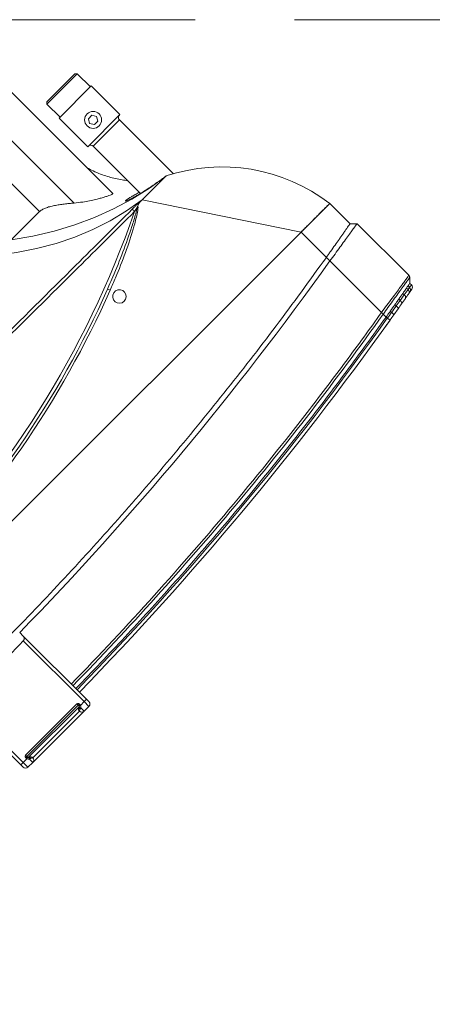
# Model space of a CAD drawing. Header units: millimetres. Extents: x -96593 to 66336, y -23969 to 7139.
# Tile 108 of 256: x -90356 to -90335, y -683 to -633. Entities that reach past the tile are written whole.
import ezdxf

# ---------------------------------------------------------------- set-up
doc = ezdxf.new("R2010")
doc.units = ezdxf.units.MM
doc.linetypes.add('DASHED', pattern=[0.75, 0.5, -0.25])
doc.layers.add('mm_punktwstawienia', color=1, linetype='Continuous', lineweight=50)
doc.layers.add('PG_PODCIĄGI', color=1, linetype='DASHED', lineweight=18)

# ---------------------------------------------------------------- blocks, each defined once
blk = doc.blocks.new('W_Gorny')
at = {"color": 7, "linetype": 'Continuous', "lineweight": 13}
for p, q in [((120.254, 222.224), (120.254, 212.138)), ((122.281, 213.337), (122.281, 222.224)), ((124.08, 222.224), (124.08, 214.424)), ((116.831, 218.724), (116.731, 218.624)), ((116.731, 218.624), (116.731, 217.524)), ((119.271, 218.624), (116.731, 218.624)), ((116.831, 218.724), (119.171, 218.724)), ((119.271, 218.624), (119.171, 218.724)), ((119.271, 217.524), (119.271, 218.624)), ((116.651, 217.524), (116.651, 215.124)), ((119.351, 217.524), (116.651, 217.524)), ((119.351, 215.124), (119.351, 217.524)), ((117.857, 216.274), (117.713, 216.024)), ((117.713, 216.024), (117.857, 215.774)), ((118.146, 216.274), (117.857, 216.274)), ((118.29, 216.024), (118.146, 216.274)), ((118.146, 215.774), (118.29, 216.024)), ((117.857, 215.774), (118.146, 215.774)), ((119.351, 215.124), (116.651, 215.124)), ((116.901, 214.924), (116.901, 210.404)), ((119.101, 214.924), (116.901, 214.924)), ((119.101, 210.962), (119.101, 214.924)), ((124.08, 214.424), (126.454, 214.424)), ((114.001, 202.624), (119.301, 210.624)), ((119.301, 210.624), (119.408, 210.624)), ((124.298, 208.408), (124.488, 208.333)), ((124.223, 207.917), (124.379, 207.917)), ((111.601, 200.924), (111.601, 202.624)), ((111.601, 202.624), (114.001, 202.624)), ((114.001, 202.624), (114.001, 200.505)), ((176.601, 202.624), (114.001, 202.624)), ((111.301, 200.624), (111.601, 200.924)), ((111.301, 196.307), (111.301, 200.624)), ((114.001, 200.505), (114.001, 200.205)), ((114.001, 200.205), (114.001, 195.89)), ((142.551, 197.316), (142.551, 197.616)), ((142.551, 192.024), (142.551, 197.316)), ((148.051, 197.316), (148.051, 192.024)), ((142.751, 197.113), (142.751, 192.024)), ((147.851, 192.024), (147.851, 197.113)), ((111.601, 195.924), (111.36, 196.166)), ((111.601, 195.791), (111.601, 195.924)), ((111.782, 195.892), (111.782, 195.762)), ((111.782, 195.762), (111.932, 195.737)), ((111.932, 195.737), (111.932, 195.865)), ((112.315, 195.797), (112.315, 195.675)), ((112.315, 195.675), (112.723, 195.609)), ((112.795, 195.412), (112.42, 195.478)), ((112.723, 195.609), (112.723, 195.725)), ((112.723, 195.609), (113.116, 195.546)), ((113.116, 195.656), (113.116, 195.546)), ((113.584, 195.473), (113.584, 195.576)), ((114.001, 195.889), (114.001, 195.89)), ((114.001, 195.746), (114.001, 195.505)), ((114.001, 195.505), (114.001, 195.408)), ((113.585, 195.276), (113.156, 195.349)), ((142.751, 192.024), (142.551, 192.024)), ((142.551, 191.824), (142.551, 192.024)), ((142.751, 192.024), (143.069, 192.024)), ((142.751, 192.024), (142.751, 191.624)), ((143.051, 192.107), (143.051, 192.124)), ((143.151, 192.124), (143.051, 192.124)), ((143.151, 192.107), (143.051, 192.107)), ((143.151, 192.224), (147.451, 192.224)), ((143.151, 192.124), (143.151, 192.224)), ((143.151, 192.107), (143.151, 192.124)), ((147.451, 192.124), (143.151, 192.124)), ((143.151, 192.053), (143.151, 192.044)), ((147.436, 192.024), (143.151, 192.024)), ((143.2, 192.022), (143.201, 192.021)), ((144.53, 192.019), (144.53, 192.024)), ((144.551, 192.019), (144.551, 192.024)), ((144.919, 192.019), (144.919, 192.024)), ((145.326, 192.019), (145.326, 192.024)), ((145.326, 192.019), (145.342, 192.019)), ((145.342, 192.019), (145.342, 192.024)), ((145.343, 192.019), (145.389, 192.019)), ((146.051, 192.019), (146.051, 192.024)), ((146.073, 192.019), (146.073, 192.024)), ((147.401, 192.021), (147.403, 192.022)), ((147.451, 192.124), (147.451, 192.224)), ((147.451, 192.107), (147.451, 192.124)), ((147.451, 192.124), (147.551, 192.124)), ((147.451, 192.107), (147.551, 192.107)), ((147.451, 192.044), (147.451, 192.053)), ((147.533, 192.024), (147.851, 192.024)), ((147.551, 192.124), (147.551, 192.107)), ((148.051, 192.024), (147.851, 192.024)), ((147.851, 191.624), (147.851, 192.024)), ((148.051, 192.024), (148.051, 191.824)), ((143.151, 191.624), (142.751, 191.624)), ((143.151, 191.624), (143.151, 191.904)), ((143.218, 191.885), (143.151, 191.904)), ((147.451, 191.624), (143.151, 191.624)), ((143.351, 191.824), (147.251, 191.824)), ((147.451, 191.904), (147.451, 191.624)), ((147.851, 191.624), (147.451, 191.624))]:
    blk.add_line(p, q, dxfattribs=at)
at = {"color": 7, "linetype": 'Continuous', "lineweight": 13, "flags": 128}
for points in [[(126.454, 214.424), (125.388, 213.67), (124.294, 212.992), (123.174, 212.393), (122.031, 211.874), (120.869, 211.436), (119.691, 211.081), (118.501, 210.81), (117.301, 210.624)], [(127.759, 214.424), (126.774, 213.674), (125.763, 212.999), (124.728, 212.401), (123.672, 211.882), (122.599, 211.444), (121.51, 211.088), (120.41, 210.814), (119.301, 210.624)], [(120.105, 210.649), (120.105, 210.64), (120.105, 210.626), (120.105, 210.606), (120.105, 210.582), (120.106, 210.553), (120.106, 210.521), (120.106, 210.486), (120.106, 210.451)], [(112.795, 195.412), (112.76, 195.432), (112.734, 195.476), (112.721, 195.538), (112.723, 195.609)], [(113.156, 195.349), (113.132, 195.368), (113.116, 195.411), (113.111, 195.474), (113.116, 195.546)], [(113.968, 195.211), (113.969, 195.215), (113.971, 195.226), (113.974, 195.244), (113.978, 195.269), (113.983, 195.299), (113.989, 195.333), (113.995, 195.37), (114.001, 195.408)], [(143.069, 192.024), (143.081, 192.03), (143.092, 192.035), (143.103, 192.04), (143.114, 192.045), (143.124, 192.049), (143.132, 192.053), (143.14, 192.057), (143.147, 192.06)], [(143.218, 191.885), (143.226, 191.905), (143.233, 191.926), (143.236, 191.947), (143.238, 191.967), (143.236, 191.984), (143.233, 191.997), (143.226, 192.007), (143.218, 192.013)], [(147.385, 192.013), (147.376, 192.007), (147.37, 191.997), (147.366, 191.984), (147.365, 191.967), (147.366, 191.947), (147.37, 191.926), (147.376, 191.905), (147.385, 191.885)], [(147.456, 192.06), (147.463, 192.057), (147.47, 192.053), (147.479, 192.049), (147.489, 192.045), (147.499, 192.04), (147.51, 192.035), (147.522, 192.03), (147.533, 192.024)]]:
    blk.add_lwpolyline(points, dxfattribs=at)
at = {"color": 7, "linetype": 'Continuous', "lineweight": 13}
blk.add_circle((118.001, 216.024), 0.5, dxfattribs=at)
for centre, radius, start, end in [((116.701, 214.924), 0.2, 0, 90), ((119.301, 214.924), 0.2, 90, 180), ((121.951, 201.281), 10.437, 116.45797, 172.60227), ((145.301, 262.47), 57.8, 244.15669, 295.84331), ((125.081, 207.964), 0.699, 148.09138, 162.10431), ((145.301, 262.47), 58, 248.97043, 291.02957), ((124.301, 207.524), 0.4, 101.25471, 78.74529), ((145.301, 262.502), 58.2, 248.97043, 291.02957), ((145.301, 386.596), 189.5, 269.22898, 270.77102), ((111.801, 195.791), 0.2, 180, 259.77952), ((111.971, 195.75), 0.19, 176.56708, 257.92522), ((112.113, 195.717), 0.182, 173.74401, 256.03082), ((112.48, 195.637), 0.17, 166.98121, 249.49454), ((113.878, 195.376), 0.31, 161.78778, 198.9242), ((145.301, 381.596), 189, 260.45722, 269.1663), ((145.301, 381.596), 188.8, 260.45722, 269.16542), ((143.151, 192.124), 0.1, 90, 180), ((143.251, 192.107), 0.2, 180, 204.4698), ((143.143, 192.043), 0.00885, 7.29344, 68.29755), ((143.142, 192.052), 0.00895, 4.60329, 60.3346), ((142.974, 192.049), 0.229, 320.73603, 352.88674), ((143.171, 192.009), 0.015, 29.03033, 87.66225), ((143.19, 192.004), 0.02, 58.98391, 90), ((147.629, 192.049), 0.229, 187.11326, 219.26397), ((147.413, 192.004), 0.02, 90, 121.01609), ((147.432, 192.009), 0.015, 92.33775, 150.96967), ((147.451, 192.124), 0.1, 0, 90), ((147.46, 192.052), 0.00895, 119.6654, 175.39671), ((147.46, 192.043), 0.00885, 111.70245, 172.70656), ((147.351, 192.107), 0.2, 335.5302, 0), ((142.751, 191.824), 0.2, 180, 270), ((143.151, 191.824), 0.2, 270, 0.00087), ((147.451, 191.824), 0.2, 179.99913, 270), ((147.851, 191.824), 0.2, 270, 0)]:
    blk.add_arc(centre, radius, start, end, dxfattribs=at)
for points, knots in [([(120.254, 214.27), (120.218, 214.144), (120.136, 213.86), (119.97, 213.453), (119.78, 213.063), (119.577, 212.706), (119.365, 212.389), (119.202, 212.167), (119.115, 212.064), (119.101, 212.048)], [0, 0, 0, 0, 0.156474, 0.351114, 0.522284, 0.671778, 0.839931, 0.975214, 1, 1, 1, 1]), ([(124.08, 214.424), (124.027, 214.424), (123.967, 214.416), (123.884, 214.394), (123.867, 214.389), (123.832, 214.378), (123.814, 214.372), (123.759, 214.353), (123.722, 214.338), (123.647, 214.305), (123.608, 214.286), (123.53, 214.247), (123.49, 214.225), (123.37, 214.157), (123.29, 214.108), (123.17, 214.028), (123.129, 214.001), (123.049, 213.944), (123.009, 213.915), (122.889, 213.828), (122.811, 213.768), (122.656, 213.647), (122.58, 213.586), (122.466, 213.493), (122.429, 213.461), (122.354, 213.399), (122.317, 213.368), (122.281, 213.337)], [0, 0, 0, 0, 0.125, 0.125, 0.15625, 0.15625, 0.1875, 0.1875, 0.25, 0.25, 0.3125, 0.3125, 0.375, 0.375, 0.5, 0.5, 0.5625, 0.5625, 0.625, 0.625, 0.75, 0.75, 0.875, 0.875, 0.9375, 0.9375, 1, 1, 1, 1]), ([(122.281, 213.337), (122.148, 213.229), (121.913, 213.038), (121.546, 212.785), (121.245, 212.593), (120.988, 212.441), (120.777, 212.325), (120.589, 212.228), (120.44, 212.161), (120.335, 212.122), (120.276, 212.113), (120.252, 212.12), (120.256, 212.135), (120.257, 212.138)], [0, 0, 0, 0, 0.1626599, 0.2878428, 0.4128755, 0.500543, 0.5881442, 0.676435, 0.7646341, 0.8406696, 0.9166676, 0.9835114, 1, 1, 1, 1]), ([(119.986, 211.229), (119.957, 211.216), (119.898, 211.19), (119.742, 211.136), (119.537, 211.074), (119.286, 211.006), (118.993, 210.934), (118.67, 210.862), (118.321, 210.791), (117.972, 210.728), (117.627, 210.671), (117.413, 210.64), (117.304, 210.625)], [0, 0, 0, 0, 0.090827, 0.190696, 0.289998, 0.392058, 0.493915, 0.598701, 0.701432, 0.807226, 0.902357, 1, 1, 1, 1]), ([(119.101, 211.062), (119.192, 211.087), (119.383, 211.14), (119.621, 211.203), (119.811, 211.247), (119.922, 211.271), (119.947, 211.272), (119.948, 211.272)], [0, 0, 0, 0, 0.23565, 0.496417, 0.738597, 0.988341, 1, 1, 1, 1]), ([(119.948, 211.272), (119.983, 211.276), (120.046, 211.283), (120.046, 211.264), (120.025, 211.245), (119.988, 211.23), (119.986, 211.229)], [0, 0, 0, 0, 0.367171, 0.6693, 0.980364, 1, 1, 1, 1]), ([(119.408, 210.624), (119.432, 210.627), (119.458, 210.629), (119.512, 210.633), (119.539, 210.635), (119.596, 210.638), (119.625, 210.639), (119.684, 210.641), (119.714, 210.642), (119.803, 210.645), (119.863, 210.646), (119.984, 210.648), (120.044, 210.649), (120.105, 210.649)], [0, 0, 0, 0, 0.125, 0.125, 0.25, 0.25, 0.375, 0.375, 0.5, 0.5, 0.75, 0.75, 1, 1, 1, 1]), ([(120.105, 210.649), (121.673, 210.651), (127.795, 210.66), (135.694, 210.686), (142.024, 210.682), (143.801, 210.681)], [0, 0, 0, 0, 0.198524, 0.775011, 1, 1, 1, 1]), ([(117.387, 210.624), (117.406, 210.624), (117.456, 210.624), (117.521, 210.624), (117.562, 210.624)], [0.1863836, 0.1863836, 0.1863836, 0.1863836, 0.25, 0.3286954, 0.3286954, 0.3286954, 0.3286954]), ([(117.723, 210.624), (117.774, 210.624), (117.883, 210.624), (118.008, 210.624), (118.073, 210.624)], [0.4211761, 0.4211761, 0.4211761, 0.4211761, 0.5, 0.5788239, 0.5788239, 0.5788239, 0.5788239]), ([(118.314, 210.624), (118.386, 210.624), (118.52, 210.624), (118.66, 210.624), (118.724, 210.624)], [0.6713046, 0.6713046, 0.6713046, 0.6713046, 0.75, 0.8136164, 0.8136164, 0.8136164, 0.8136164]), ([(119.721, 210.554), (119.633, 210.585), (119.53, 210.621), (119.422, 210.624), (119.408, 210.624)], [0, 0, 0, 0, 0.862276, 1, 1, 1, 1]), ([(124.416, 208.179), (124.168, 208.276), (123.424, 208.568), (122.202, 209.098), (121.004, 209.691), (120.211, 210.17), (119.846, 210.408), (119.741, 210.531), (119.721, 210.554)], [0, 0, 0, 0, 0.1510263, 0.4536833, 0.7561941, 0.9072997, 0.98295, 1, 1, 1, 1]), ([(119.821, 210.511), (119.82, 210.511), (119.818, 210.512), (119.802, 210.519), (119.769, 210.533), (119.738, 210.546), (119.721, 210.554)], [0, 0, 0, 0, 0.009446, 0.064272, 0.483962, 1, 1, 1, 1]), ([(119.821, 210.511), (119.928, 210.443), (120.26, 210.235), (121.08, 209.812), (122.276, 209.239), (123.436, 208.746), (124.114, 208.48), (124.298, 208.408)], [0, 0, 0, 0, 0.0769784, 0.2371484, 0.5588576, 0.8806243, 1, 1, 1, 1]), ([(143.801, 210.541), (142.025, 210.535), (135.694, 210.516), (127.796, 210.464), (121.674, 210.453), (120.106, 210.451)], [0, 0, 0, 0, 0.224954, 0.801465, 1, 1, 1, 1]), ([(114.001, 202.624), (113.986, 202.624), (113.954, 202.624), (113.907, 202.624), (113.86, 202.624), (113.813, 202.624), (113.766, 202.624), (113.719, 202.624), (113.673, 202.624), (113.626, 202.624), (113.58, 202.624), (113.471, 202.624), (113.303, 202.624), (113.081, 202.624), (112.868, 202.624), (112.599, 202.624), (112.293, 202.624), (112.043, 202.624), (111.881, 202.624), (111.78, 202.624), (111.701, 202.624), (111.655, 202.624), (111.63, 202.624), (111.617, 202.624), (111.608, 202.624), (111.602, 202.624), (111.602, 202.624), (111.601, 202.624)], [0, 0, 0, 0, 0.012521, 0.025026, 0.03752, 0.050008, 0.062494, 0.074984, 0.087481, 0.099992, 0.112521, 0.125072, 0.187649, 0.250099, 0.312511, 0.375131, 0.500003, 0.624875, 0.68748, 0.749907, 0.812342, 0.874933, 0.900008, 0.925013, 0.949988, 0.97497, 1, 1, 1, 1]), ([(111.601, 200.924), (111.601, 200.924), (111.605, 200.924), (111.621, 200.921), (111.632, 200.919), (111.678, 200.911), (111.722, 200.903), (111.782, 200.892)], [0, 0, 0, 0, 0.25, 0.25, 0.5, 0.5, 1, 1, 1, 1]), ([(111.932, 200.865), (111.958, 200.86), (111.986, 200.855), (112.045, 200.845), (112.076, 200.839), (112.172, 200.822), (112.241, 200.81), (112.315, 200.797)], [0, 0, 0, 0, 0.25, 0.25, 0.5, 0.5, 1, 1, 1, 1]), ([(112.315, 200.797), (112.377, 200.785), (112.442, 200.774), (112.578, 200.75), (112.649, 200.737), (112.723, 200.725)], [0, 0, 0, 0, 0.5, 0.5, 1, 1, 1, 1]), ([(111.301, 200.624), (111.326, 200.624), (111.46, 200.607), (111.812, 200.553), (112.149, 200.499), (112.556, 200.434), (113.006, 200.362), (113.497, 200.284), (113.831, 200.232), (114.001, 200.205)], [0, 0, 0, 0, 0.25, 0.375, 0.5, 0.625, 0.75, 0.875, 1, 1, 1, 1]), ([(114.001, 200.505), (113.931, 200.517), (113.861, 200.529), (113.722, 200.553), (113.653, 200.564), (113.584, 200.576)], [0, 0, 0, 0, 0.5, 0.5, 1, 1, 1, 1]), ([(114.001, 200.505), (115.66, 200.24), (118.977, 199.709), (123.974, 199.082), (128.981, 198.579), (133.997, 198.212), (139.019, 197.978), (144.045, 197.878), (148.931, 197.91), (153.676, 198.063), (158.278, 198.323), (162.874, 198.695), (167.462, 199.182), (172.041, 199.773), (175.081, 200.261), (176.601, 200.505)], [0, 0, 0, 0, 0.080142, 0.160209, 0.240216, 0.320178, 0.400109, 0.480022, 0.559931, 0.633191, 0.70647, 0.77978, 0.853131, 0.926534, 1, 1, 1, 1]), ([(142.551, 197.316), (142.551, 197.293), (142.555, 197.271), (142.57, 197.227), (142.582, 197.206), (142.607, 197.176), (142.616, 197.167), (142.637, 197.15), (142.649, 197.142), (142.675, 197.129), (142.689, 197.123), (142.719, 197.115), (142.735, 197.113), (142.751, 197.113)], [0, 0, 0, 0, 0.25, 0.25, 0.5, 0.5, 0.625, 0.625, 0.75, 0.75, 0.875, 0.875, 1, 1, 1, 1]), ([(111.301, 196.307), (111.301, 196.307), (111.301, 196.307), (111.355, 196.297), (111.471, 196.276), (111.672, 196.242), (111.917, 196.201), (112.206, 196.154), (112.534, 196.103), (112.971, 196.037), (113.464, 195.965), (113.822, 195.914), (114.001, 195.889)], [0, 0, 0, 0, 0.000001, 0.096623, 0.193262, 0.312002, 0.430754, 0.502751, 0.620722, 0.738672, 0.869357, 1, 1, 1, 1]), ([(111.36, 196.166), (111.355, 196.171), (111.335, 196.193), (111.308, 196.24), (111.304, 196.285), (111.301, 196.307)], [0, 0, 0, 0, 0.141092, 0.570547, 1, 1, 1, 1]), ([(114.001, 195.747), (113.962, 195.753), (113.764, 195.785), (113.41, 195.843), (112.959, 195.918), (112.543, 195.987), (112.221, 196.039), (111.939, 196.085), (111.702, 196.121), (111.512, 196.149), (111.404, 196.164), (111.36, 196.166), (111.36, 196.166), (111.36, 196.166)], [0, 0, 0, 0, 0.028999, 0.147117, 0.265258, 0.383331, 0.501422, 0.573421, 0.691821, 0.810211, 0.90511, 0.999999, 1, 1, 1, 1]), ([(111.601, 195.924), (111.611, 195.923), (111.629, 195.919), (111.735, 195.9), (111.782, 195.892)], [0, 0, 0, 0, 0.560607, 1, 1, 1, 1]), ([(111.601, 195.791), (111.601, 195.791), (111.601, 195.791), (111.62, 195.788), (111.689, 195.777), (111.757, 195.766), (111.782, 195.762)], [0, 0, 0, 0, 0.000006, 0.384237, 0.777683, 1, 1, 1, 1]), ([(111.931, 195.565), (111.904, 195.57), (111.88, 195.574), (111.838, 195.582), (111.821, 195.585), (111.78, 195.592), (111.766, 195.595), (111.766, 195.595)], [0, 0, 0, 0, 0.25, 0.25, 0.5, 0.5, 1, 1, 1, 1]), ([(111.932, 195.865), (111.957, 195.86), (112.068, 195.84), (112.2, 195.817), (112.313, 195.797), (112.315, 195.797)], [0.3353324, 0.3353324, 0.3353324, 0.3353324, 0.375, 0.5, 0.5014146, 0.5014146, 0.5014146, 0.5014146]), ([(112.42, 195.478), (112.355, 195.489), (112.223, 195.513), (112.121, 195.531), (112.069, 195.54)], [0, 0, 0, 0, 0.495637, 1, 1, 1, 1]), ([(112.723, 195.725), (112.794, 195.712), (112.921, 195.69), (113.056, 195.667), (113.116, 195.656)], [0, 0, 0, 0, 0.559636, 1, 1, 1, 1]), ([(113.584, 195.576), (113.661, 195.563), (113.8, 195.539), (113.94, 195.516), (114.001, 195.505)], [0, 0, 0, 0, 0.558376, 1, 1, 1, 1]), ([(113.584, 195.473), (113.723, 195.449), (113.861, 195.426), (114.001, 195.408), (114.001, 195.408)], [0, 0, 0, 0, 0.999986, 1, 1, 1, 1]), ([(114.001, 195.747), (113.999, 195.763), (113.995, 195.796), (113.998, 195.847), (114, 195.878), (114.001, 195.889)], [0, 0, 0, 0, 0.398357, 0.795065, 1, 1, 1, 1]), ([(114.001, 195.89), (115.181, 195.692), (116.361, 195.505), (118.726, 195.154), (119.91, 194.989), (123.466, 194.53), (125.844, 194.268), (132.989, 193.62), (137.769, 193.368), (142.551, 193.299)], [0, 0, 0, 0, 0.125, 0.125, 0.25, 0.25, 0.5, 0.5, 1, 1, 1, 1]), ([(142.551, 193.157), (137.769, 193.227), (132.989, 193.478), (125.844, 194.126), (123.467, 194.387), (118.725, 194.999), (116.36, 195.35), (114.001, 195.746)], [0, 0, 0, 0, 0.5, 0.5, 0.75, 0.75, 1, 1, 1, 1]), ([(114.001, 195.505), (115.326, 195.291), (117.973, 194.864), (121.959, 194.329), (125.952, 193.874), (130.016, 193.5), (134.148, 193.211), (138.348, 193.004), (141.15, 192.945), (142.551, 192.916)], [0, 0, 0, 0, 0.140247, 0.280386, 0.420433, 0.560405, 0.706978, 0.853504, 1, 1, 1, 1]), ([(113.948, 195.214), (113.924, 195.218), (113.839, 195.233), (113.775, 195.244), (113.764, 195.245), (113.76, 195.246)], [0, 0, 0, 0, 0.190215, 0.679387, 1, 1, 1, 1]), ([(114.555, 195.113), (114.466, 195.128), (114.289, 195.157), (114.082, 195.192), (113.998, 195.206), (113.971, 195.211)], [0, 0, 0, 0, 0.403166, 0.80605, 1, 1, 1, 1]), ([(143.151, 191.904), (143.132, 191.919), (143.116, 191.937), (143.088, 191.978), (143.077, 192.001), (143.069, 192.024)], [0, 0, 0, 0, 0.5, 0.5, 1, 1, 1, 1]), ([(143.146, 192.051), (143.145, 192.047), (143.146, 192.041), (143.15, 192.03), (143.154, 192.025), (143.163, 192.018), (143.168, 192.017), (143.177, 192.016), (143.181, 192.016), (143.184, 192.017)], [0, 0, 0, 0, 0.25, 0.25, 0.5, 0.5, 0.75, 0.75, 1, 1, 1, 1]), ([(143.151, 192.107), (143.151, 192.107), (143.151, 192.089), (143.151, 192.071), (143.151, 192.053)], [0, 0, 0, 0, 0.010063, 1, 1, 1, 1]), ([(143.171, 192.024), (143.17, 192.024), (143.167, 192.025), (143.162, 192.027), (143.158, 192.029), (143.156, 192.032), (143.154, 192.034), (143.153, 192.037), (143.152, 192.039), (143.151, 192.042), (143.151, 192.043), (143.151, 192.044)], [0, 0, 0, 0, 0.284033, 0.478228, 0.589269, 0.642725, 0.718959, 0.769428, 0.850788, 0.889603, 1, 1, 1, 1]), ([(143.171, 192.024), (143.177, 192.024), (143.187, 192.024), (143.189, 192.024), (143.19, 192.024)], [0, 0, 0, 0, 0.605387, 1, 1, 1, 1]), ([(143.2, 192.022), (143.199, 192.021), (143.199, 192.02), (143.189, 192.018), (143.184, 192.017)], [0, 0, 0, 0, 0.406789, 1, 1, 1, 1]), ([(143.218, 192.013), (143.23, 192.008), (143.261, 191.995), (143.306, 191.957), (143.329, 191.919), (143.344, 191.88), (143.35, 191.855), (143.351, 191.838), (143.351, 191.831), (143.351, 191.828), (143.351, 191.826), (143.351, 191.825), (143.351, 191.825), (143.351, 191.825), (143.351, 191.824), (143.351, 191.824), (143.351, 191.824)], [0, 0, 0, 0, 0.101646, 0.264384, 0.491837, 0.527473, 0.731563, 0.825903, 0.850058, 0.922941, 0.940944, 0.965042, 0.971052, 0.981332, 0.983905, 1, 1, 1, 1]), ([(147.251, 191.824), (147.251, 191.824), (147.251, 191.824), (147.251, 191.825), (147.251, 191.825), (147.251, 191.825), (147.251, 191.826), (147.251, 191.828), (147.251, 191.831), (147.252, 191.838), (147.253, 191.855), (147.261, 191.893), (147.288, 191.946), (147.331, 191.987), (147.367, 192.007), (147.383, 192.012), (147.385, 192.013)], [0, 0, 0, 0, 0.016096, 0.018668, 0.028948, 0.034959, 0.059057, 0.07706, 0.149944, 0.1741, 0.26844, 0.472533, 0.673215, 0.868498, 0.984749, 1, 1, 1, 1]), ([(147.419, 192.017), (147.413, 192.018), (147.404, 192.02), (147.403, 192.021), (147.403, 192.022)], [0, 0, 0, 0, 0.593211, 1, 1, 1, 1]), ([(147.413, 192.024), (147.414, 192.024), (147.416, 192.024), (147.426, 192.024), (147.431, 192.024)], [0, 0, 0, 0, 0.394613, 1, 1, 1, 1]), ([(147.419, 192.017), (147.422, 192.016), (147.426, 192.016), (147.435, 192.017), (147.44, 192.018), (147.449, 192.025), (147.453, 192.03), (147.457, 192.041), (147.457, 192.047), (147.457, 192.051)], [0, 0, 0, 0, 0.25, 0.25, 0.5, 0.5, 0.75, 0.75, 1, 1, 1, 1]), ([(147.451, 192.044), (147.451, 192.043), (147.451, 192.041), (147.45, 192.037), (147.449, 192.035), (147.448, 192.033), (147.446, 192.03), (147.442, 192.027), (147.438, 192.025), (147.434, 192.024), (147.432, 192.024), (147.431, 192.024)], [0, 0, 0, 0, 0.137248, 0.214286, 0.255192, 0.334052, 0.365888, 0.490941, 0.649207, 0.858819, 1, 1, 1, 1]), ([(147.451, 192.053), (147.451, 192.071), (147.451, 192.089), (147.451, 192.107), (147.451, 192.107)], [0, 0, 0, 0, 0.989937, 1, 1, 1, 1]), ([(147.533, 192.024), (147.525, 192.001), (147.515, 191.978), (147.487, 191.937), (147.471, 191.919), (147.451, 191.904)], [0, 0, 0, 0, 0.5, 0.5, 1, 1, 1, 1]), ([(143.351, 191.824), (143.351, 191.824), (143.351, 191.824), (143.351, 191.824), (143.351, 191.824), (143.351, 191.824), (143.351, 191.824), (143.351, 191.824), (143.351, 191.824), (143.351, 191.825), (143.351, 191.825), (143.35, 191.826), (143.347, 191.828), (143.342, 191.832), (143.33, 191.841), (143.307, 191.856), (143.261, 191.875), (143.23, 191.882), (143.218, 191.885)], [0, 0, 0, 0, 0.015245, 0.043072, 0.055984, 0.056099, 0.073111, 0.082762, 0.108485, 0.142985, 0.181077, 0.242433, 0.329971, 0.466232, 0.490139, 0.737074, 0.900703, 1, 1, 1, 1]), ([(147.311, 191.862), (147.304, 191.859), (147.283, 191.848), (147.264, 191.835), (147.255, 191.828), (147.253, 191.826), (147.252, 191.825), (147.252, 191.825), (147.251, 191.824), (147.251, 191.824), (147.251, 191.824), (147.251, 191.824), (147.251, 191.824), (147.251, 191.824), (147.251, 191.824), (147.251, 191.824), (147.251, 191.824)], [0, 0, 0, 0, 0.115828, 0.387717, 0.566663, 0.681623, 0.7622, 0.812223, 0.857531, 0.891312, 0.903987, 0.926328, 0.926479, 0.943435, 0.979979, 1, 1, 1, 1]), ([(147.385, 191.885), (147.383, 191.884), (147.367, 191.881), (147.34, 191.874), (147.32, 191.866), (147.311, 191.862)], [0, 0, 0, 0, 0.061636, 0.538328, 1, 1, 1, 1]), ([(147.451, 191.904), (147.451, 191.904), (147.429, 191.895), (147.407, 191.89), (147.385, 191.885)], [0, 0, 0, 0, 0.007287, 1, 1, 1, 1])]:
    blk.add_open_spline(points, degree=3, knots=knots, dxfattribs=at)
for points in [[(117.301, 210.624), (117.301, 210.624), (117.33, 210.624), (117.387, 210.624)], [(117.562, 210.624), (117.61, 210.624), (117.664, 210.624), (117.723, 210.624)], [(118.073, 210.624), (118.149, 210.624), (118.23, 210.624), (118.314, 210.624)], [(118.724, 210.624), (118.911, 210.624), (119.106, 210.624), (119.301, 210.624)], [(120.106, 210.451), (120.011, 210.471), (119.915, 210.491), (119.821, 210.511)], [(111.782, 200.892), (111.825, 200.884), (111.875, 200.875), (111.932, 200.865)], [(112.723, 200.725), (112.848, 200.703), (112.979, 200.68), (113.116, 200.656)], [(113.116, 200.656), (113.269, 200.63), (113.425, 200.603), (113.584, 200.576)], [(114.001, 200.205), (123.455, 198.618), (132.999, 197.755), (142.551, 197.616)], [(111.301, 196.307), (111.301, 196.307), (111.301, 196.307), (111.301, 196.307)], [(111.36, 196.166), (111.36, 196.166), (111.36, 196.166), (111.36, 196.166)], [(111.782, 195.892), (111.825, 195.884), (111.875, 195.875), (111.932, 195.865)], [(112.069, 195.54), (112.017, 195.55), (111.971, 195.558), (111.931, 195.565)], [(111.932, 195.737), (112.038, 195.72), (112.166, 195.699), (112.315, 195.675)], [(112.723, 195.725), (112.575, 195.751), (112.439, 195.775), (112.315, 195.797)], [(113.584, 195.576), (113.425, 195.603), (113.269, 195.63), (113.116, 195.656)], [(113.116, 195.546), (113.268, 195.522), (113.424, 195.498), (113.584, 195.473)], [(114.001, 195.746), (114.001, 195.746), (114.001, 195.747), (114.001, 195.747)], [(113.156, 195.349), (113.03, 195.371), (112.91, 195.392), (112.795, 195.412)], [(113.968, 195.211), (113.84, 195.233), (113.712, 195.254), (113.585, 195.276)], [(143.146, 192.051), (143.146, 192.054), (143.147, 192.057), (143.147, 192.06)], [(143.147, 192.06), (143.15, 192.077), (143.151, 192.092), (143.151, 192.107)], [(143.218, 192.013), (143.213, 192.015), (143.207, 192.017), (143.201, 192.021)], [(147.385, 192.013), (147.39, 192.015), (147.395, 192.017), (147.401, 192.021)], [(147.456, 192.06), (147.453, 192.077), (147.451, 192.092), (147.451, 192.107)], [(147.456, 192.06), (147.456, 192.057), (147.457, 192.054), (147.457, 192.051)]]:
    blk.add_open_spline(points, degree=3, dxfattribs=at)
blk = doc.blocks.new('A$C2E197AD3')
at = {"layer": 'PG_PODCIĄGI', "color": 252, "ltscale": 20}
blk.add_lwpolyline([(924.843, 1687.5), (2778.843, 1687.5)], dxfattribs=at)
at = {"color": 252, "lineweight": 13, "xscale": -0.8500000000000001, "yscale": 0.8500000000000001, "zscale": 0.8500000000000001, "rotation": 44.99999999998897}
blk.add_blockref('W_Gorny', (1220.471, 1623.535), dxfattribs=at)

msp = doc.modelspace()

# ---------------------------------------------------------------- block references
at = {"layer": 'mm_punktwstawienia', "lineweight": 60}
msp.add_blockref('A$C2E197AD3', (-91372.024, -2320.702), dxfattribs=at)

doc.saveas('drawing.dxf')
